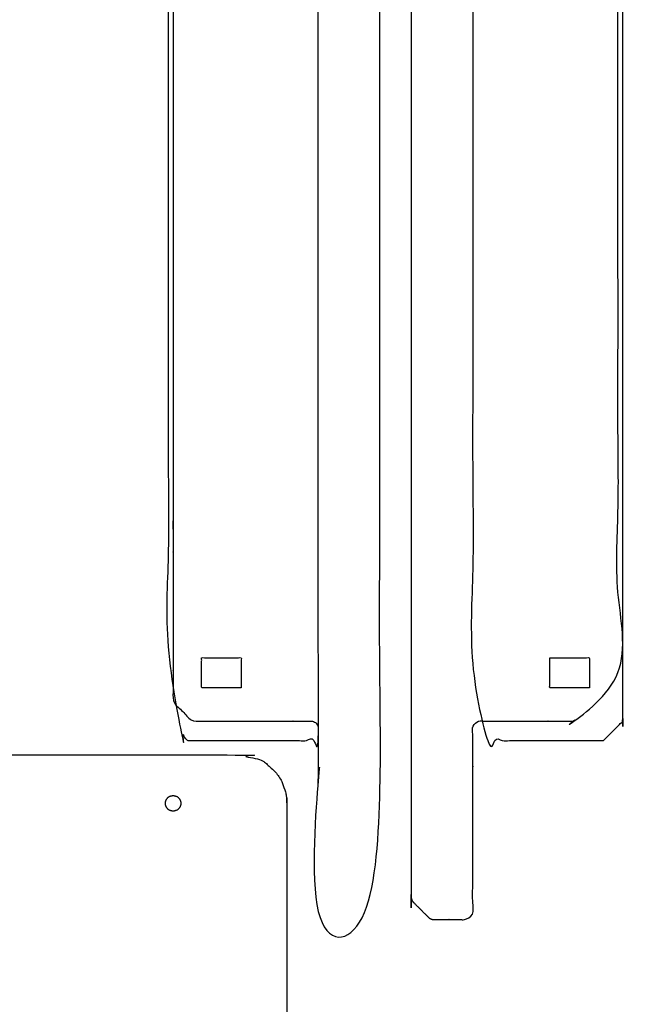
# Model space of a CAD drawing. Header units: millimetres. Extents: x -2435 to 1775, y -250 to 1540.
# Tile 55 of 60: x -835 to -710, y 426 to 629. Entities that reach past the tile are written whole.
import ezdxf

# ---------------------------------------------------------------- set-up
doc = ezdxf.new("R2010")
doc.units = ezdxf.units.MM
doc.header["$MEASUREMENT"] = 0
doc.layers.add('Work layer', color=254, linetype='Continuous', true_color=0xdddddd)

msp = doc.modelspace()

# ---------------------------------------------------------------- linework, layer by layer
at = {"layer": 'Work layer'}
for points, weights, knots in [([(-754.026, 446.849), (-754.466, 447.288), (-754.466, 447.909), (-754.466, 634.288), (-754.466, 820.667), (-754.466, 821.288), (-754.026, 821.727), (-752.466, 823.288), (-750.905, 824.849), (-750.466, 825.288), (-749.844, 825.288), (-746.555, 825.288), (-743.266, 825.288), (-741.766, 825.288), (-741.766, 823.788), (-741.766, 804.788), (-741.766, 785.788), (-741.766, 784.288), (-740.266, 784.288), (-728.326, 784.288), (-716.387, 784.288), (-715.766, 784.288), (-715.326, 783.849), (-713.766, 782.288), (-712.205, 780.727), (-711.766, 780.288), (-711.766, 779.667), (-711.766, 634.288), (-711.766, 488.909), (-711.766, 488.288), (-712.205, 487.849), (-713.766, 486.288), (-715.326, 484.727), (-715.766, 484.288), (-716.387, 484.288), (-728.326, 484.288), (-740.266, 484.288), (-741.766, 484.288), (-741.766, 482.788), (-741.766, 463.788), (-741.766, 444.788), (-741.766, 443.288), (-743.266, 443.288), (-746.555, 443.288), (-749.844, 443.288), (-750.466, 443.288), (-750.905, 443.727), (-752.466, 445.288), (-754.026, 446.849)], [1, 0.923879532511, 1, 1, 1, 0.923879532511, 1, 1, 1, 0.923879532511, 1, 1, 1, 0.707106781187, 1, 1, 1, 0.707106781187, 1, 1, 1, 0.923879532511, 1, 1, 1, 0.923879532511, 1, 1, 1, 0.923879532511, 1, 1, 1, 0.923879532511, 1, 1, 1, 0.707106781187, 1, 1, 1, 0.707106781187, 1, 1, 1, 0.923879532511, 1, 1, 1], [0, 0, 0, 1.1780972, 1.1780972, 332.9516938, 332.9516938, 334.1297911, 334.1297911, 338.5440046, 338.5440046, 339.7221019, 339.7221019, 360.2501885, 360.2501885, 362.606383, 362.606383, 396.4283757, 396.4283757, 398.7845701, 398.7845701, 429.9809087, 429.9809087, 431.159006, 431.159006, 435.5732195, 435.5732195, 436.7513168, 436.7513168, 766.2763545, 766.2763545, 767.4544517, 767.4544517, 771.8686653, 771.8686653, 773.0467625, 773.0467625, 804.2431011, 804.2431011, 806.5992956, 806.5992956, 840.4212883, 840.4212883, 842.7774828, 842.7774828, 863.3055694, 863.3055694, 864.4836666, 864.4836666, 868.8978802, 868.8978802, 868.8978802]), ([(-761.405, 821.727), (-760.966, 821.288), (-760.966, 820.667), (-760.966, 634.288), (-760.966, 447.909), (-760.966, 447.288), (-761.405, 446.849), (-762.966, 445.288), (-764.526, 443.727), (-764.966, 443.288), (-765.587, 443.288), (-768.876, 443.288), (-772.166, 443.288), (-773.666, 443.288), (-773.666, 444.788), (-773.666, 463.788), (-773.666, 482.788), (-773.666, 484.288), (-775.166, 484.288), (-787.105, 484.288), (-799.044, 484.288), (-799.666, 484.288), (-800.105, 484.727), (-801.666, 486.288), (-803.226, 487.849), (-803.666, 488.288), (-803.666, 488.909), (-803.666, 634.288), (-803.666, 779.667), (-803.666, 780.288), (-803.226, 780.727), (-801.666, 782.288), (-800.105, 783.849), (-799.666, 784.288), (-799.044, 784.288), (-787.105, 784.288), (-775.166, 784.288), (-773.666, 784.288), (-773.666, 785.788), (-773.666, 804.788), (-773.666, 823.788), (-773.666, 825.288), (-772.166, 825.288), (-768.876, 825.288), (-765.587, 825.288), (-764.966, 825.288), (-764.526, 824.849), (-762.966, 823.288), (-761.405, 821.727)], [1, 0.923879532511, 1, 1, 1, 0.923879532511, 1, 1, 1, 0.923879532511, 1, 1, 1, 0.707106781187, 1, 1, 1, 0.707106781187, 1, 1, 1, 0.923879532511, 1, 1, 1, 0.923879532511, 1, 1, 1, 0.923879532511, 1, 1, 1, 0.923879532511, 1, 1, 1, 0.707106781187, 1, 1, 1, 0.707106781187, 1, 1, 1, 0.923879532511, 1, 1, 1], [0, 0, 0, 1.1780972, 1.1780972, 332.9516938, 332.9516938, 334.1297911, 334.1297911, 338.5440046, 338.5440046, 339.7221019, 339.7221019, 360.2501885, 360.2501885, 362.606383, 362.606383, 396.4283757, 396.4283757, 398.7845701, 398.7845701, 429.9809087, 429.9809087, 431.159006, 431.159006, 435.5732195, 435.5732195, 436.7513168, 436.7513168, 766.2763545, 766.2763545, 767.4544517, 767.4544517, 771.8686653, 771.8686653, 773.0467625, 773.0467625, 804.2431011, 804.2431011, 806.5992956, 806.5992956, 840.4212883, 840.4212883, 842.7774828, 842.7774828, 863.3055694, 863.3055694, 864.4836666, 864.4836666, 868.8978802, 868.8978802, 868.8978802]), ([(-897.135, 327.299), (-897.135, 317.299), (-887.135, 317.299), (-838.65, 317.299), (-790.166, 317.299), (-780.166, 317.299), (-780.166, 327.299), (-780.166, 397.299), (-780.166, 467.299), (-780.166, 477.299), (-790.166, 477.299), (-838.65, 477.299), (-887.135, 477.299), (-897.135, 477.299), (-897.135, 467.299), (-897.135, 397.299), (-897.135, 327.299)], [1, 0.707106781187, 1, 1, 1, 0.707106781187, 1, 1, 1, 0.707106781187, 1, 1, 1, 0.707106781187, 1, 1, 1], [0, 0, 0, 15.7079633, 15.7079633, 83.6871811, 83.6871811, 99.3951444, 99.3951444, 102.8951444, 102.8951444, 118.6031077, 118.6031077, 121.9191671, 121.9191671, 137.6271303, 137.6271303, 141.1271303, 141.1271303, 141.1271303]), ([(-803.65, 468.899), (-805.25, 468.899), (-805.25, 467.299), (-805.25, 465.699), (-803.65, 465.699), (-802.05, 465.699), (-802.05, 467.299), (-802.05, 468.899), (-803.65, 468.899)], [1, 0.707106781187, 1, 0.707106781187, 1, 0.707106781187, 1, 0.707106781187, 1], [0, 0, 0, 4.0840704, 4.0840704, 8.1681409, 8.1681409, 12.2522113, 12.2522113, 16.3362818, 16.3362818, 16.3362818])]:
    msp.add_rational_spline(points, weights, degree=2, knots=knots, dxfattribs=at)
for points, knots in [([(-800.666, 788.288), (-787.166, 788.288), (-773.666, 788.288), (-773.666, 634.288), (-773.666, 480.288), (-787.166, 480.288), (-800.666, 480.288), (-802.666, 482.288), (-804.666, 484.288), (-804.666, 634.288), (-804.666, 784.288), (-802.666, 786.288), (-800.666, 788.288)], [5.6568542, 5.6568542, 5.6568542, 39.6245951, 39.6245951, 379.6246266, 379.6246266, 413.5923675, 413.5923675, 419.2492217, 419.2492217, 750.1825857, 750.1825857, 755.8394399, 755.8394399, 755.8394399]), ([(-714.766, 480.288), (-728.266, 480.288), (-741.766, 480.288), (-741.766, 634.288), (-741.766, 788.288), (-728.266, 788.288), (-714.766, 788.288), (-712.766, 786.288), (-710.766, 784.288), (-710.766, 634.288), (-710.766, 484.288), (-712.766, 482.288), (-714.766, 480.288)], [5.6568542, 5.6568542, 5.6568542, 39.6245951, 39.6245951, 379.6246266, 379.6246266, 413.5923675, 413.5923675, 419.2492217, 419.2492217, 750.1825857, 750.1825857, 755.8394399, 755.8394399, 755.8394399]), ([(-789.566, 491.188), (-789.566, 494.288), (-789.566, 497.388), (-793.666, 497.388), (-797.766, 497.388), (-797.766, 494.288), (-797.766, 491.188), (-793.666, 491.188), (-789.566, 491.188)], [0, 0, 0, 6.2, 6.2, 12.4, 12.4, 18.6, 18.6, 24.8, 24.8, 24.8]), ([(-725.866, 497.388), (-725.866, 494.288), (-725.866, 491.188), (-721.766, 491.188), (-717.666, 491.188), (-717.666, 494.288), (-717.666, 497.388), (-721.766, 497.388), (-725.866, 497.388)], [0, 0, 0, 6.2, 6.2, 12.4, 12.4, 18.6, 18.6, 24.8, 24.8, 24.8])]:
    msp.add_open_spline(points, degree=2, knots=knots, dxfattribs=at)

doc.saveas('drawing.dxf')
